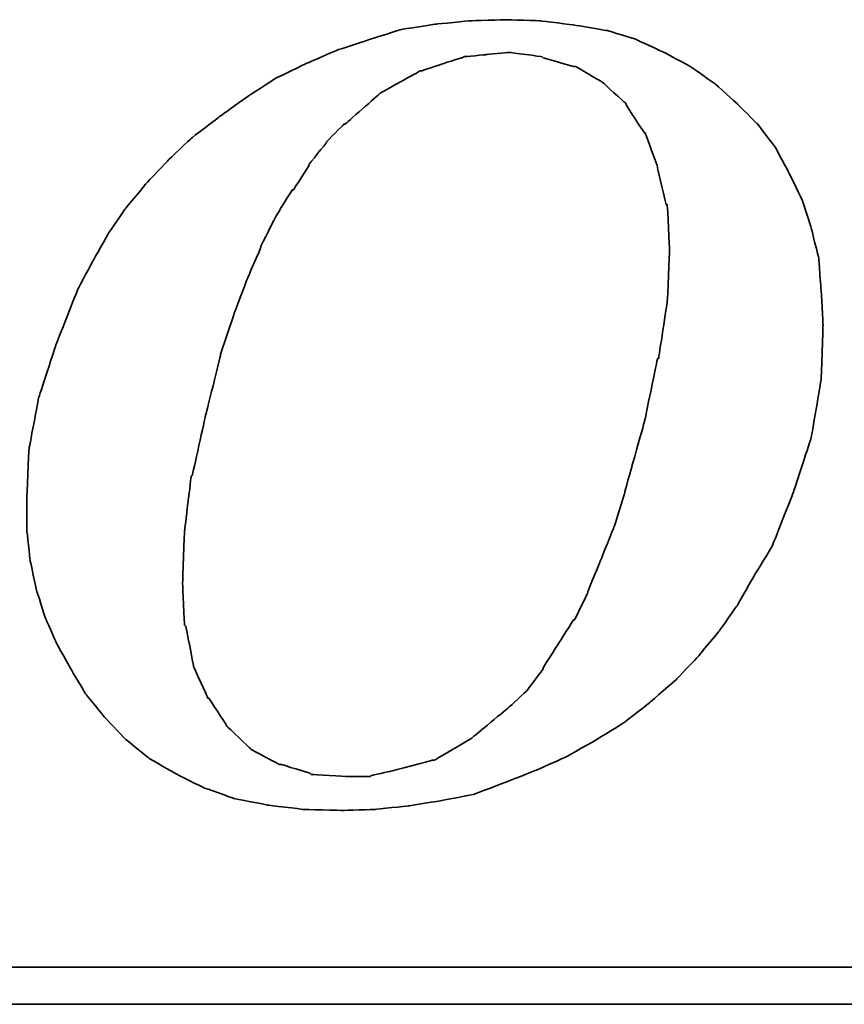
# Model space of a CAD drawing. Header units: millimetres. Extents: x 890 to 1299, y -232 to -73.
# Tile 46 of 53: x 1220.33 to 1227.62, y -196.07 to -187.37. Entities that reach past the tile are written whole.
import ezdxf

# ---------------------------------------------------------------- set-up
doc = ezdxf.new("R2010")
doc.units = ezdxf.units.MM
doc.layers.add('DIM', color=4, linetype='CONTINUOUS')
doc.layers.add('layer 1', color=7, linetype='CONTINUOUS')

# ---------------------------------------------------------------- blocks, each defined once
blk = doc.blocks.new('TBI MOTION logo(完整正式版)')
at = {"layer": 'layer 1', "color": 22, "lineweight": 35}
for points, knots in [([(35.79625, -6.98375), (35.79625, -6.98375), (36.23125, -7.43875), (36.23125, -7.43875), (36.23125, -7.43875), (36.23125, -7.43875), (36.75625, -7.87125), (36.75625, -7.87125), (36.75625, -7.87125), (36.75625, -7.87125), (37.33125, -8.20375), (37.33125, -8.20375), (37.33125, -8.20375), (37.33125, -8.20375), (37.95625, -8.51875), (37.95625, -8.51875), (37.95625, -8.51875), (37.95625, -8.51875), (38.62625, -8.75875), (38.62625, -8.75875), (38.62625, -8.75875), (38.62625, -8.75875), (39.37125, -8.90375), (39.37125, -8.90375), (39.37125, -8.90375), (39.37125, -8.90375), (40.14125, -8.99875), (40.14125, -8.99875), (40.14125, -8.99875), (40.14125, -8.99875), (41.02625, -9.02375), (41.02625, -9.02375), (41.02625, -9.02375), (41.02625, -9.02375), (41.74625, -8.99875), (41.74625, -8.99875), (41.74625, -8.99875), (41.74625, -8.99875), (42.46625, -8.92375), (42.46625, -8.92375), (42.46625, -8.92375), (42.46625, -8.92375), (43.21125, -8.80625), (43.21125, -8.80625), (43.21125, -8.80625), (43.21125, -8.80625), (43.93125, -8.66375), (43.93125, -8.66375), (43.93125, -8.66375), (43.93125, -8.66375), (44.62625, -8.39875), (44.62625, -8.39875), (44.62625, -8.39875), (44.62625, -8.39875), (45.29625, -8.13375), (45.29625, -8.13375), (45.29625, -8.13375), (45.29625, -8.13375), (45.94625, -7.84375), (45.94625, -7.84375), (45.94625, -7.84375), (45.94625, -7.84375), (46.61625, -7.46375), (46.61625, -7.46375), (46.61625, -7.46375), (46.61625, -7.46375), (47.24125, -7.07875), (47.24125, -7.07875), (47.24125, -7.07875), (47.24125, -7.07875), (47.81625, -6.62375), (47.81625, -6.62375), (47.81625, -6.62375), (47.81625, -6.62375), (48.36875, -6.14375), (48.36875, -6.14375), (48.36875, -6.14375), (48.36875, -6.14375), (48.84625, -5.64125), (48.84625, -5.64125), (48.84625, -5.64125), (48.84625, -5.64125), (49.32625, -5.06375), (49.32625, -5.06375), (49.32625, -5.06375), (49.32625, -5.06375), (49.71125, -4.51374), (49.71125, -4.51374), (49.71125, -4.51374), (49.71125, -4.51374), (50.09625, -3.83874), (50.09625, -3.83874), (50.09625, -3.83874), (50.09625, -3.83874), (50.48125, -3.21374), (50.48125, -3.21374), (50.48125, -3.21374), (50.48125, -3.21374), (50.96125, -1.99125), (50.96125, -1.99125), (50.96125, -1.99125), (50.96125, -1.99125), (51.34375, -0.81875), (51.34375, -0.81875), (51.34375, -0.81875), (51.34375, -0.81875), (51.56125, 0.45624), (51.56125, 0.45624), (51.56125, 0.45624), (51.56125, 0.45624), (51.60625, 1.67624), (51.60625, 1.67624), (51.60625, 1.67624), (51.60625, 1.67624), (51.56125, 2.44625), (51.56125, 2.44625), (51.56125, 2.44625), (51.56125, 2.44625), (51.51125, 3.14125), (51.51125, 3.14125), (51.51125, 3.14125), (51.51125, 3.14125), (51.34375, 3.81125), (51.34375, 3.81125), (51.34375, 3.81125), (51.34375, 3.81125), (51.15125, 4.41125), (51.15125, 4.41125), (51.15125, 4.41125), (51.15125, 4.41125), (50.86125, 5.01125), (50.86125, 5.01125), (50.86125, 5.01125), (50.86125, 5.01125), (50.55125, 5.58875), (50.55125, 5.58875), (50.55125, 5.58875), (50.55125, 5.58875), (50.16625, 6.09125), (50.16625, 6.09125), (50.16625, 6.09125), (50.16625, 6.09125), (49.71125, 6.54875), (49.71125, 6.54875), (49.71125, 6.54875), (49.71125, 6.54875), (49.23125, 6.98125), (49.23125, 6.98125), (49.23125, 6.98125), (49.23125, 6.98125), (48.67875, 7.36625), (48.67875, 7.36625), (48.67875, 7.36625), (48.67875, 7.36625), (48.10375, 7.67625), (48.10375, 7.67625), (48.10375, 7.67625), (48.10375, 7.67625), (47.48125, 7.96375), (47.48125, 7.96375), (47.48125, 7.96375), (47.48125, 7.96375), (46.85625, 8.15625), (46.85625, 8.15625), (46.85625, 8.15625), (46.85625, 8.15625), (46.13625, 8.27624), (46.13625, 8.27624), (46.13625, 8.27624), (46.13625, 8.27624), (45.39125, 8.37125), (45.39125, 8.37125), (45.39125, 8.37125), (45.39125, 8.37125), (44.62625, 8.39624), (44.62625, 8.39624), (44.62625, 8.39624), (44.62625, 8.39624), (43.83625, 8.37125), (43.83625, 8.37125), (43.83625, 8.37125), (43.83625, 8.37125), (43.09125, 8.30125), (43.09125, 8.30125), (43.09125, 8.30125), (43.09125, 8.30125), (42.32125, 8.18125), (42.32125, 8.18125), (42.32125, 8.18125), (42.32125, 8.18125), (41.62875, 7.96375), (41.62875, 7.96375), (41.62875, 7.96375), (41.62875, 7.96375), (40.90625, 7.72625), (40.90625, 7.72625), (40.90625, 7.72625), (40.90625, 7.72625), (40.23624, 7.43625), (40.23624, 7.43625), (40.23624, 7.43625), (40.23624, 7.43625), (39.54124, 7.10125), (39.54124, 7.10125), (39.54124, 7.10125), (39.54124, 7.10125), (38.91625, 6.69125), (38.91625, 6.69125), (38.91625, 6.69125), (38.91625, 6.69125), (38.31625, 6.26125), (38.31625, 6.26125), (38.31625, 6.26125), (38.31625, 6.26125), (37.69125, 5.78125), (37.69125, 5.78125), (37.69125, 5.78125), (37.69125, 5.78125), (37.18625, 5.30125), (37.18625, 5.30125), (37.18625, 5.30125), (37.18625, 5.30125), (36.70625, 4.79624), (36.70625, 4.79624), (36.70625, 4.79624), (36.70625, 4.79624), (36.23125, 4.22125), (36.23125, 4.22125), (36.23125, 4.22125), (36.23125, 4.22125), (35.87124, 3.69375), (35.87124, 3.69375), (35.87124, 3.69375), (35.87124, 3.69375), (35.53125, 3.09125), (35.53125, 3.09125), (35.53125, 3.09125), (35.53125, 3.09125), (35.19875, 2.47125), (35.19875, 2.47125), (35.19875, 2.47125), (35.19875, 2.47125), (34.71625, 1.24625), (34.71625, 1.24625), (34.71625, 1.24625), (34.71625, 1.24625), (34.33125, 0.06874), (34.33125, 0.06874), (34.33125, 0.06874), (34.33125, 0.06874), (34.11625, -1.07875), (34.11625, -1.07875), (34.11625, -1.07875), (34.11625, -1.07875), (34.07125, -2.15875), (34.07125, -2.15875), (34.07125, -2.15875), (34.07125, -2.15875), (34.07125, -2.85375), (34.07125, -2.85375), (34.07125, -2.85375), (34.07125, -2.85375), (34.14125, -3.50375), (34.14125, -3.50375), (34.14125, -3.50375), (34.14125, -3.50375), (34.28625, -4.17375), (34.28625, -4.17375), (34.28625, -4.17375), (34.28625, -4.17375), (34.47625, -4.77624), (34.47625, -4.77624), (34.47625, -4.77624), (34.47625, -4.77624), (34.71625, -5.32625), (34.71625, -5.32625), (34.71625, -5.32625), (34.71625, -5.32625), (35.05375, -5.92875), (35.05375, -5.92875), (35.05375, -5.92875), (35.05375, -5.92875), (35.36375, -6.45375), (35.36375, -6.45375), (35.36375, -6.45375), (35.36375, -6.45375), (35.79625, -6.98375), (35.79625, -6.98375)], [0, 0, 0, 0, 0.01388889, 0.01388889, 0.01388889, 0.0138889, 0.02777778, 0.02777778, 0.02777778, 0.02777779, 0.04166667, 0.04166667, 0.04166667, 0.04166668, 0.05555556, 0.05555556, 0.05555556, 0.05555557, 0.06944444, 0.06944444, 0.06944444, 0.06944445, 0.08333333, 0.08333333, 0.08333333, 0.08333334, 0.09722222, 0.09722222, 0.09722222, 0.09722223, 0.11111111, 0.11111111, 0.11111111, 0.11111112, 0.125, 0.125, 0.125, 0.12500001, 0.13888889, 0.13888889, 0.13888889, 0.1388889, 0.15277778, 0.15277778, 0.15277778, 0.15277779, 0.16666667, 0.16666667, 0.16666667, 0.16666668, 0.18055556, 0.18055556, 0.18055556, 0.18055557, 0.19444444, 0.19444444, 0.19444444, 0.19444445, 0.20833333, 0.20833333, 0.20833333, 0.20833334, 0.22222222, 0.22222222, 0.22222222, 0.22222223, 0.23611111, 0.23611111, 0.23611111, 0.23611112, 0.25, 0.25, 0.25, 0.25000001, 0.26388889, 0.26388889, 0.26388889, 0.2638889, 0.27777778, 0.27777778, 0.27777778, 0.27777779, 0.29166667, 0.29166667, 0.29166667, 0.29166668, 0.30555556, 0.30555556, 0.30555556, 0.30555557, 0.31944444, 0.31944444, 0.31944444, 0.31944445, 0.33333333, 0.33333333, 0.33333333, 0.33333334, 0.34722222, 0.34722222, 0.34722222, 0.34722223, 0.36111111, 0.36111111, 0.36111111, 0.36111112, 0.375, 0.375, 0.375, 0.37500001, 0.38888889, 0.38888889, 0.38888889, 0.3888889, 0.40277778, 0.40277778, 0.40277778, 0.40277779, 0.41666667, 0.41666667, 0.41666667, 0.41666668, 0.43055556, 0.43055556, 0.43055556, 0.43055557, 0.44444444, 0.44444444, 0.44444444, 0.44444445, 0.45833333, 0.45833333, 0.45833333, 0.45833334, 0.47222222, 0.47222222, 0.47222222, 0.47222223, 0.48611111, 0.48611111, 0.48611111, 0.48611112, 0.5, 0.5, 0.5, 0.50000001, 0.51388889, 0.51388889, 0.51388889, 0.5138889, 0.52777778, 0.52777778, 0.52777778, 0.52777779, 0.54166667, 0.54166667, 0.54166667, 0.54166668, 0.55555556, 0.55555556, 0.55555556, 0.55555557, 0.56944444, 0.56944444, 0.56944444, 0.56944445, 0.58333333, 0.58333333, 0.58333333, 0.58333334, 0.59722222, 0.59722222, 0.59722222, 0.59722223, 0.61111111, 0.61111111, 0.61111111, 0.61111112, 0.625, 0.625, 0.625, 0.62500001, 0.63888889, 0.63888889, 0.63888889, 0.6388889, 0.65277778, 0.65277778, 0.65277778, 0.65277779, 0.66666667, 0.66666667, 0.66666667, 0.66666668, 0.68055556, 0.68055556, 0.68055556, 0.68055557, 0.69444444, 0.69444444, 0.69444444, 0.69444445, 0.70833333, 0.70833333, 0.70833333, 0.70833334, 0.72222222, 0.72222222, 0.72222222, 0.72222223, 0.73611111, 0.73611111, 0.73611111, 0.73611112, 0.75, 0.75, 0.75, 0.75000001, 0.76388889, 0.76388889, 0.76388889, 0.7638889, 0.77777778, 0.77777778, 0.77777778, 0.77777779, 0.79166667, 0.79166667, 0.79166667, 0.79166668, 0.80555556, 0.80555556, 0.80555556, 0.80555557, 0.81944444, 0.81944444, 0.81944444, 0.81944445, 0.83333333, 0.83333333, 0.83333333, 0.83333334, 0.84722222, 0.84722222, 0.84722222, 0.84722223, 0.86111111, 0.86111111, 0.86111111, 0.86111112, 0.875, 0.875, 0.875, 0.87500001, 0.88888889, 0.88888889, 0.88888889, 0.8888889, 0.90277778, 0.90277778, 0.90277778, 0.90277779, 0.91666667, 0.91666667, 0.91666667, 0.91666668, 0.93055556, 0.93055556, 0.93055556, 0.93055557, 0.94444444, 0.94444444, 0.94444444, 0.94444445, 0.95833333, 0.95833333, 0.95833333, 0.95833334, 0.97222222, 0.97222222, 0.97222222, 0.97222223, 0.98611111, 0.98611111, 0.98611111, 0.98611112, 1, 1, 1, 1]), ([(38.33875, 1.03124), (38.33875, 1.03124), (38.62625, 1.89625), (38.62625, 1.89625), (38.62625, 1.89625), (38.62625, 1.89625), (38.91625, 2.66375), (38.91625, 2.66375), (38.91625, 2.66375), (38.91625, 2.66375), (39.22625, 3.38125), (39.22625, 3.38125), (39.22625, 3.38125), (39.22625, 3.38125), (39.22625, 3.40624), (39.22625, 3.40624), (39.22625, 3.40624), (39.22625, 3.40624), (39.56124, 4.07624), (39.56124, 4.07624), (39.56124, 4.07624), (39.56124, 4.07624), (39.92125, 4.65125), (39.92125, 4.65125), (39.92125, 4.65125), (39.92125, 4.65125), (39.94625, 4.65125), (39.94625, 4.65125), (39.94625, 4.65125), (39.94625, 4.65125), (40.28125, 5.17875), (40.28125, 5.17875), (40.28125, 5.17875), (40.28125, 5.17875), (40.28125, 5.20375), (40.28125, 5.20375), (40.28125, 5.20375), (40.28125, 5.20375), (40.66875, 5.68625), (40.66875, 5.68625), (40.66875, 5.68625), (40.66875, 5.68625), (40.66875, 5.70625), (40.66875, 5.70625), (40.66875, 5.70625), (40.66875, 5.70625), (41.05124, 6.09125), (41.05124, 6.09125), (41.05124, 6.09125), (41.05124, 6.09125), (41.07625, 6.09125), (41.07625, 6.09125), (41.07625, 6.09125), (41.07625, 6.09125), (41.84125, 6.76625), (41.84125, 6.76625), (41.84125, 6.76625), (41.84125, 6.76625), (41.86625, 6.78625), (41.86625, 6.78625), (41.86625, 6.78625), (41.86625, 6.78625), (42.73125, 7.26624), (42.73125, 7.26624), (42.73125, 7.26624), (42.73125, 7.26624), (42.75625, 7.26624), (42.75625, 7.26624), (42.75625, 7.26624), (42.75625, 7.26624), (43.18625, 7.41125), (43.18625, 7.41125), (43.18625, 7.41125), (43.18625, 7.41125), (43.64125, 7.55625), (43.64125, 7.55625), (43.64125, 7.55625), (43.64125, 7.55625), (43.66625, 7.55625), (43.66625, 7.55625), (43.66625, 7.55625), (43.66625, 7.55625), (43.69125, 7.58124), (43.69125, 7.58124), (43.69125, 7.58124), (43.69125, 7.58124), (44.19125, 7.62625), (44.19125, 7.62625), (44.19125, 7.62625), (44.19125, 7.62625), (44.67125, 7.67625), (44.67125, 7.67625), (44.67125, 7.67625), (44.67125, 7.67625), (44.69625, 7.67625), (44.69625, 7.67625), (44.69625, 7.67625), (44.69625, 7.67625), (45.41875, 7.58124), (45.41875, 7.58124), (45.41875, 7.58124), (45.41875, 7.58124), (45.44125, 7.55625), (45.44125, 7.55625), (45.44125, 7.55625), (45.44125, 7.55625), (46.11125, 7.36625), (46.11125, 7.36625), (46.11125, 7.36625), (46.11125, 7.36625), (46.13625, 7.36625), (46.13625, 7.36625), (46.13625, 7.36625), (46.13625, 7.36625), (46.15875, 7.36625), (46.15875, 7.36625), (46.15875, 7.36625), (46.15875, 7.36625), (46.73625, 7.02624), (46.73625, 7.02624), (46.73625, 7.02624), (46.73625, 7.02624), (46.76125, 7.00624), (46.76125, 7.00624), (46.76125, 7.00624), (46.76125, 7.00624), (47.24125, 6.57124), (47.24125, 6.57124), (47.24125, 6.57124), (47.24125, 6.57124), (47.26625, 6.54875), (47.26625, 6.54875), (47.26625, 6.54875), (47.26625, 6.54875), (47.26625, 6.52375), (47.26625, 6.52375), (47.26625, 6.52375), (47.26625, 6.52375), (47.67375, 5.89875), (47.67375, 5.89875), (47.67375, 5.89875), (47.67375, 5.89875), (47.69625, 5.89875), (47.69625, 5.89875), (47.69625, 5.89875), (47.69625, 5.89875), (47.69625, 5.87625), (47.69625, 5.87625), (47.69625, 5.87625), (47.69625, 5.87625), (47.96125, 5.15625), (47.96125, 5.15625), (47.96125, 5.15625), (47.96125, 5.15625), (47.96125, 5.13125), (47.96125, 5.13125), (47.96125, 5.13125), (47.96125, 5.13125), (48.15125, 4.31875), (48.15125, 4.31875), (48.15125, 4.31875), (48.15125, 4.31875), (48.17625, 4.31875), (48.17625, 4.31875), (48.17625, 4.31875), (48.17625, 4.31875), (48.17625, 4.29125), (48.17625, 4.29125), (48.17625, 4.29125), (48.17625, 4.29125), (48.22625, 3.33125), (48.22625, 3.33125), (48.22625, 3.33125), (48.22625, 3.33125), (48.22625, 3.30875), (48.22625, 3.30875), (48.22625, 3.30875), (48.22625, 3.30875), (48.17625, 2.20624), (48.17625, 2.20624), (48.17625, 2.20624), (48.17625, 2.20624), (48.17625, 2.18124), (48.17625, 2.18124), (48.17625, 2.18124), (48.17625, 2.18124), (47.98375, 0.93624), (47.98375, 0.93624), (47.98375, 0.93624), (47.98375, 0.93624), (47.96125, 0.93624), (47.96125, 0.93624), (47.96125, 0.93624), (47.96125, 0.93624), (47.67375, -0.45874), (47.67375, -0.45874), (47.67375, -0.45874), (47.67375, -0.45874), (47.24125, -1.99125), (47.24125, -1.99125), (47.24125, -1.99125), (47.24125, -1.99125), (47.24125, -2.01874), (47.24125, -2.01874), (47.24125, -2.01874), (47.24125, -2.01874), (47.00125, -2.78375), (47.00125, -2.78375), (47.00125, -2.78375), (47.00125, -2.78375), (46.71125, -3.50375), (46.71125, -3.50375), (46.71125, -3.50375), (46.71125, -3.50375), (46.42625, -4.19875), (46.42625, -4.19875), (46.42625, -4.19875), (46.42625, -4.19875), (46.42625, -4.22375), (46.42625, -4.22375), (46.42625, -4.22375), (46.42625, -4.22375), (46.13625, -4.82374), (46.13625, -4.82374), (46.13625, -4.82374), (46.13625, -4.82374), (46.11125, -4.82374), (46.11125, -4.82374), (46.11125, -4.82374), (46.11125, -4.82374), (45.77625, -5.35125), (45.77625, -5.35125), (45.77625, -5.35125), (45.77625, -5.35125), (45.44125, -5.87875), (45.44125, -5.87875), (45.44125, -5.87875), (45.44125, -5.87875), (45.44125, -5.90375), (45.44125, -5.90375), (45.44125, -5.90375), (45.44125, -5.90375), (45.10625, -6.35875), (45.10625, -6.35875), (45.10625, -6.35875), (45.10625, -6.35875), (45.08125, -6.38375), (45.08125, -6.38375), (45.08125, -6.38375), (45.08125, -6.38375), (44.69625, -6.74375), (44.69625, -6.74375), (44.69625, -6.74375), (44.69625, -6.74375), (43.88375, -7.41625), (43.88375, -7.41625), (43.88375, -7.41625), (43.88375, -7.41625), (43.85625, -7.43875), (43.85625, -7.43875), (43.85625, -7.43875), (43.85625, -7.43875), (43.04125, -7.91875), (43.04125, -7.91875), (43.04125, -7.91875), (43.04125, -7.91875), (43.01625, -7.91875), (43.01625, -7.91875), (43.01625, -7.91875), (43.01625, -7.91875), (42.99625, -7.91875), (42.99625, -7.91875), (42.99625, -7.91875), (42.99625, -7.91875), (42.08125, -8.15875), (42.08125, -8.15875), (42.08125, -8.15875), (42.08125, -8.15875), (41.65125, -8.25625), (41.65125, -8.25625), (41.65125, -8.25625), (41.65125, -8.25625), (41.62875, -8.27875), (41.62875, -8.27875), (41.62875, -8.27875), (41.62875, -8.27875), (41.60125, -8.27875), (41.60125, -8.27875), (41.60125, -8.27875), (41.60125, -8.27875), (41.12125, -8.27875), (41.12125, -8.27875), (41.12125, -8.27875), (41.12125, -8.27875), (40.35624, -8.23125), (40.35624, -8.23125), (40.35624, -8.23125), (40.35624, -8.23125), (40.33125, -8.23125), (40.33125, -8.23125), (40.33125, -8.23125), (40.33125, -8.23125), (40.30625, -8.20375), (40.30625, -8.20375), (40.30625, -8.20375), (40.30625, -8.20375), (39.68375, -8.01375), (39.68375, -8.01375), (39.68375, -8.01375), (39.68375, -8.01375), (39.66124, -8.01375), (39.66124, -8.01375), (39.66124, -8.01375), (39.66124, -8.01375), (39.63625, -8.01375), (39.63625, -8.01375), (39.63625, -8.01375), (39.63625, -8.01375), (39.01125, -7.67875), (39.01125, -7.67875), (39.01125, -7.67875), (39.01125, -7.67875), (38.98875, -7.65375), (38.98875, -7.65375), (38.98875, -7.65375), (38.98875, -7.65375), (38.48625, -7.17375), (38.48625, -7.17375), (38.48625, -7.17375), (38.48625, -7.17375), (38.45875, -7.14875), (38.45875, -7.14875), (38.45875, -7.14875), (38.45875, -7.14875), (38.45875, -7.12875), (38.45875, -7.12875), (38.45875, -7.12875), (38.45875, -7.12875), (38.07625, -6.54875), (38.07625, -6.54875), (38.07625, -6.54875), (38.07625, -6.54875), (38.05125, -6.54875), (38.05125, -6.54875), (38.05125, -6.54875), (38.05125, -6.54875), (38.05125, -6.52875), (38.05125, -6.52875), (38.05125, -6.52875), (38.05125, -6.52875), (37.74125, -5.85375), (37.74125, -5.85375), (37.74125, -5.85375), (37.74125, -5.85375), (37.74125, -5.82875), (37.74125, -5.82875), (37.74125, -5.82875), (37.74125, -5.82875), (37.57375, -4.96875), (37.57375, -4.96875), (37.57375, -4.96875), (37.57375, -4.96875), (37.54625, -4.94375), (37.54625, -4.94375), (37.54625, -4.94375), (37.54625, -4.94375), (37.50125, -4.03375), (37.50125, -4.03375), (37.50125, -4.03375), (37.50125, -4.03375), (37.50125, -4.00875), (37.50125, -4.00875), (37.50125, -4.00875), (37.50125, -4.00875), (37.54625, -2.85375), (37.54625, -2.85375), (37.54625, -2.85375), (37.54625, -2.85375), (37.69125, -1.65875), (37.69125, -1.65875), (37.69125, -1.65875), (37.69125, -1.65875), (37.71624, -1.63375), (37.71624, -1.63375), (37.71624, -1.63375), (37.71624, -1.63375), (38.00375, -0.33875), (38.00375, -0.33875), (38.00375, -0.33875), (38.00375, -0.33875), (38.33875, 1.00624), (38.33875, 1.00624), (38.33875, 1.00624), (38.33875, 1.00624), (38.33875, 1.03124), (38.33875, 1.03124)], [0, 0, 0, 0, 0.01010101, 0.01010101, 0.01010101, 0.01010102, 0.02020202, 0.02020202, 0.02020202, 0.02020203, 0.03030303, 0.03030303, 0.03030303, 0.03030304, 0.04040404, 0.04040404, 0.04040404, 0.04040405, 0.05050505, 0.05050505, 0.05050505, 0.05050506, 0.06060606, 0.06060606, 0.06060606, 0.06060607, 0.07070707, 0.07070707, 0.07070707, 0.07070708, 0.08080808, 0.08080808, 0.08080808, 0.08080809, 0.09090909, 0.09090909, 0.09090909, 0.0909091, 0.1010101, 0.1010101, 0.1010101, 0.10101011, 0.11111111, 0.11111111, 0.11111111, 0.11111112, 0.12121212, 0.12121212, 0.12121212, 0.12121213, 0.13131313, 0.13131313, 0.13131313, 0.13131314, 0.14141414, 0.14141414, 0.14141414, 0.14141415, 0.15151515, 0.15151515, 0.15151515, 0.15151516, 0.16161616, 0.16161616, 0.16161616, 0.16161617, 0.17171717, 0.17171717, 0.17171717, 0.17171718, 0.18181818, 0.18181818, 0.18181818, 0.18181819, 0.19191919, 0.19191919, 0.19191919, 0.1919192, 0.2020202, 0.2020202, 0.2020202, 0.20202021, 0.21212121, 0.21212121, 0.21212121, 0.21212122, 0.22222222, 0.22222222, 0.22222222, 0.22222223, 0.23232323, 0.23232323, 0.23232323, 0.23232324, 0.24242424, 0.24242424, 0.24242424, 0.24242425, 0.25252525, 0.25252525, 0.25252525, 0.25252526, 0.26262626, 0.26262626, 0.26262626, 0.26262627, 0.27272727, 0.27272727, 0.27272727, 0.27272728, 0.28282828, 0.28282828, 0.28282828, 0.28282829, 0.29292929, 0.29292929, 0.29292929, 0.2929293, 0.3030303, 0.3030303, 0.3030303, 0.30303031, 0.31313131, 0.31313131, 0.31313131, 0.31313132, 0.32323232, 0.32323232, 0.32323232, 0.32323233, 0.33333333, 0.33333333, 0.33333333, 0.33333334, 0.34343434, 0.34343434, 0.34343434, 0.34343435, 0.35353535, 0.35353535, 0.35353535, 0.35353536, 0.36363636, 0.36363636, 0.36363636, 0.36363637, 0.37373737, 0.37373737, 0.37373737, 0.37373738, 0.38383838, 0.38383838, 0.38383838, 0.38383839, 0.39393939, 0.39393939, 0.39393939, 0.3939394, 0.4040404, 0.4040404, 0.4040404, 0.40404041, 0.41414141, 0.41414141, 0.41414141, 0.41414142, 0.42424242, 0.42424242, 0.42424242, 0.42424243, 0.43434343, 0.43434343, 0.43434343, 0.43434344, 0.44444444, 0.44444444, 0.44444444, 0.44444445, 0.45454545, 0.45454545, 0.45454545, 0.45454546, 0.46464646, 0.46464646, 0.46464646, 0.46464647, 0.47474747, 0.47474747, 0.47474747, 0.47474748, 0.48484848, 0.48484848, 0.48484848, 0.48484849, 0.49494949, 0.49494949, 0.49494949, 0.4949495, 0.50505051, 0.50505051, 0.50505051, 0.50505052, 0.51515152, 0.51515152, 0.51515152, 0.51515153, 0.52525253, 0.52525253, 0.52525253, 0.52525254, 0.53535354, 0.53535354, 0.53535354, 0.53535355, 0.54545455, 0.54545455, 0.54545455, 0.54545456, 0.55555556, 0.55555556, 0.55555556, 0.55555557, 0.56565657, 0.56565657, 0.56565657, 0.56565658, 0.57575758, 0.57575758, 0.57575758, 0.57575759, 0.58585859, 0.58585859, 0.58585859, 0.5858586, 0.5959596, 0.5959596, 0.5959596, 0.59595961, 0.60606061, 0.60606061, 0.60606061, 0.60606062, 0.61616162, 0.61616162, 0.61616162, 0.61616163, 0.62626263, 0.62626263, 0.62626263, 0.62626264, 0.63636364, 0.63636364, 0.63636364, 0.63636365, 0.64646465, 0.64646465, 0.64646465, 0.64646466, 0.65656566, 0.65656566, 0.65656566, 0.65656567, 0.66666667, 0.66666667, 0.66666667, 0.66666668, 0.67676768, 0.67676768, 0.67676768, 0.67676769, 0.68686869, 0.68686869, 0.68686869, 0.6868687, 0.6969697, 0.6969697, 0.6969697, 0.69696971, 0.70707071, 0.70707071, 0.70707071, 0.70707072, 0.71717172, 0.71717172, 0.71717172, 0.71717173, 0.72727273, 0.72727273, 0.72727273, 0.72727274, 0.73737374, 0.73737374, 0.73737374, 0.73737375, 0.74747475, 0.74747475, 0.74747475, 0.74747476, 0.75757576, 0.75757576, 0.75757576, 0.75757577, 0.76767677, 0.76767677, 0.76767677, 0.76767678, 0.77777778, 0.77777778, 0.77777778, 0.77777779, 0.78787879, 0.78787879, 0.78787879, 0.7878788, 0.7979798, 0.7979798, 0.7979798, 0.79797981, 0.80808081, 0.80808081, 0.80808081, 0.80808082, 0.81818182, 0.81818182, 0.81818182, 0.81818183, 0.82828283, 0.82828283, 0.82828283, 0.82828284, 0.83838384, 0.83838384, 0.83838384, 0.83838385, 0.84848485, 0.84848485, 0.84848485, 0.84848486, 0.85858586, 0.85858586, 0.85858586, 0.85858587, 0.86868687, 0.86868687, 0.86868687, 0.86868688, 0.87878788, 0.87878788, 0.87878788, 0.87878789, 0.88888889, 0.88888889, 0.88888889, 0.8888889, 0.8989899, 0.8989899, 0.8989899, 0.89898991, 0.90909091, 0.90909091, 0.90909091, 0.90909092, 0.91919192, 0.91919192, 0.91919192, 0.91919193, 0.92929293, 0.92929293, 0.92929293, 0.92929294, 0.93939394, 0.93939394, 0.93939394, 0.93939395, 0.94949495, 0.94949495, 0.94949495, 0.94949496, 0.95959596, 0.95959596, 0.95959596, 0.95959597, 0.96969697, 0.96969697, 0.96969697, 0.96969698, 0.97979798, 0.97979798, 0.97979798, 0.97979799, 0.98989899, 0.98989899, 0.98989899, 0.989899, 1, 1, 1, 1]), ([(75.90875, -9.47875), (75.90875, -9.47875), (75.90875, -12.28625), (75.90875, -12.28625), (75.90875, -12.28625), (75.90875, -12.28625), (75.90875, -12.47875), (75.90875, -12.47875), (75.90875, -12.47875), (75.90875, -12.47875), (75.71625, -12.47875), (75.71625, -12.47875), (75.71625, -12.47875), (75.71625, -12.47875), (-88.32875, -12.47875), (-88.32875, -12.47875), (-88.32875, -12.47875), (-88.32875, -12.47875), (-88.32875, -13.29375), (-88.32875, -13.29375), (-88.32875, -13.29375), (-88.32875, -13.29375), (82.89125, -13.29375), (82.89125, -13.29375), (82.89125, -13.29375), (82.89125, -13.29375), (75.90875, -9.47875), (75.90875, -9.47875)], [0, 0, 0, 0, 0.14285714, 0.14285714, 0.14285714, 0.14285715, 0.28571429, 0.28571429, 0.28571429, 0.2857143, 0.42857143, 0.42857143, 0.42857143, 0.42857144, 0.57142857, 0.57142857, 0.57142857, 0.57142858, 0.71428571, 0.71428571, 0.71428571, 0.71428572, 0.85714286, 0.85714286, 0.85714286, 0.85714287, 1, 1, 1, 1])]:
    blk.add_open_spline(points, degree=3, knots=knots, dxfattribs=at)

msp = doc.modelspace()

# ---------------------------------------------------------------- block references
at = {"layer": 'DIM', "color": 7, "xscale": 0.4013856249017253, "yscale": 0.4013856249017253, "zscale": 0.4013856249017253}
msp.add_blockref('TBI MOTION logo(完整正式版)', (1206.7172, -190.7364), dxfattribs=at)

doc.saveas('drawing.dxf')
